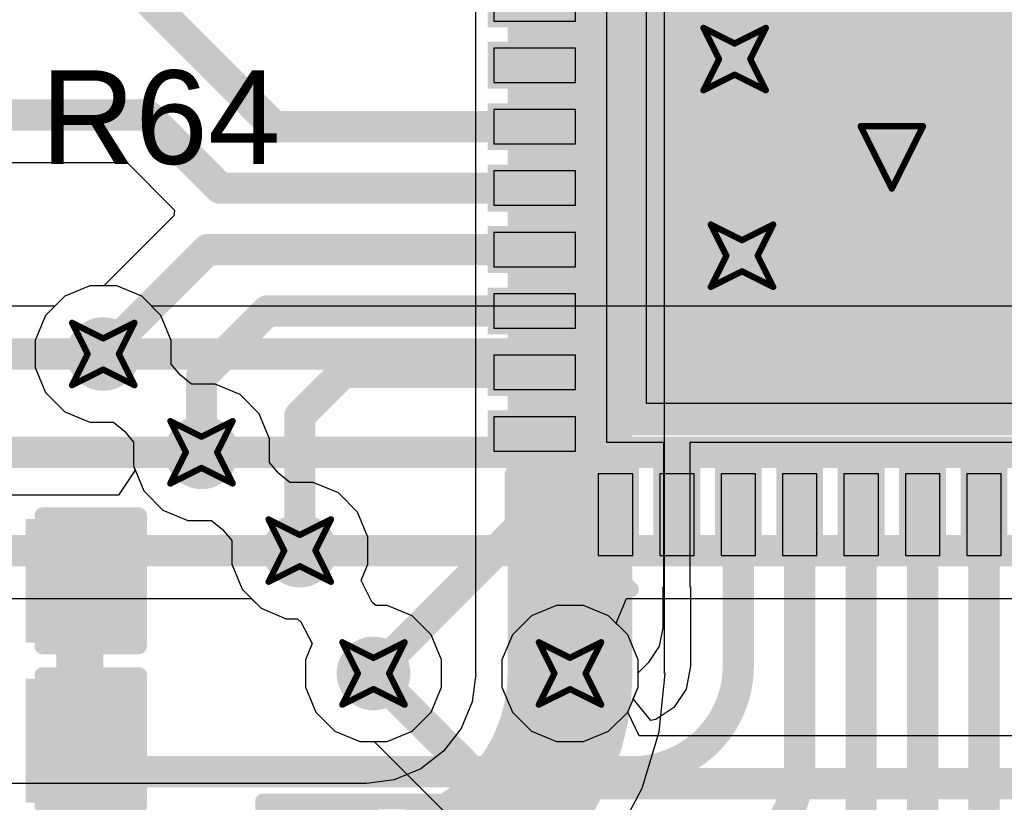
# Model space of a CAD drawing. Header units: inches. Extents: x -0.03 to 9.71, y 0 to 4.44.
# Tile 75 of 118: x 1.89 to 2.2, y 1.66 to 1.91. Entities that reach past the tile are written whole.
import ezdxf

# ---------------------------------------------------------------- set-up
doc = ezdxf.new("R2010")
doc.units = ezdxf.units.IN
doc.header["$MEASUREMENT"] = 0
for name, color, linetype in [('Bottom Layer', 5, 'Continuous'), ('Drill Drawing', 1, 'Continuous'), ('Layer 1', 16, 'Continuous'), ('Layer 2', 76, 'Continuous'), ('Top Layer', 1, 'Continuous'), ('Top Overlay', 2, 'Continuous'), ('Top Paste', 8, 'Continuous'), ('Top Solder', 216, 'Continuous'), ('Via Holes', 16, 'Continuous')]:
    doc.layers.add(name, color=color, linetype=linetype)
doc.styles.add('Arial', font='txt', dxfattribs={"height": 0.2})

# ---------------------------------------------------------------- blocks, each defined once
blk = doc.blocks.new('40_LFCSP_WQ__6_6__5')
at = {"layer": 'Top Layer'}
for points in [[(-0.08307, 0.12756), (-0.08307, 0.10138), (-0.09409, 0.10138), (-0.09409, 0.12756)], [(-0.06339, 0.12756), (-0.06339, 0.10138), (-0.07441, 0.10138), (-0.07441, 0.12756)], [(-0.0437, 0.12756), (-0.0437, 0.10138), (-0.05472, 0.10138), (-0.05472, 0.12756)], [(-0.02402, 0.12756), (-0.02402, 0.10138), (-0.03504, 0.10138), (-0.03504, 0.12756)], [(-0.00433, 0.12756), (-0.00433, 0.10138), (-0.01535, 0.10138), (-0.01535, 0.12756)], [(0.01535, 0.12756), (0.01535, 0.10138), (0.00433, 0.10138), (0.00433, 0.12756)], [(0.03504, 0.12756), (0.03504, 0.10138), (0.02402, 0.10138), (0.02402, 0.12756)], [(0.05472, 0.12756), (0.05472, 0.10138), (0.0437, 0.10138), (0.0437, 0.12756)], [(-0.10138, 0.09409), (-0.10138, 0.08307), (-0.12756, 0.08307), (-0.12756, 0.09409)], [(0.08701, 0.08701), (0.08701, -0.08701), (-0.08701, -0.08701), (-0.08701, 0.08701)], [(-0.10138, 0.07441), (-0.10138, 0.06339), (-0.12756, 0.06339), (-0.12756, 0.07441)], [(-0.10138, 0.05472), (-0.10138, 0.0437), (-0.12756, 0.0437), (-0.12756, 0.05472)], [(-0.10138, 0.03504), (-0.10138, 0.02402), (-0.12756, 0.02402), (-0.12756, 0.03504)], [(-0.10138, 0.01535), (-0.10138, 0.00433), (-0.12756, 0.00433), (-0.12756, 0.01535)], [(-0.10138, -0.00433), (-0.10138, -0.01535), (-0.12756, -0.01535), (-0.12756, -0.00433)], [(-0.10138, -0.02402), (-0.10138, -0.03504), (-0.12756, -0.03504), (-0.12756, -0.02402)]]:
    blk.add_hatch(color=1, dxfattribs=at).paths.add_polyline_path(points)
at = {"layer": 'Top Solder'}
for points in [[(-0.08107, 0.12956), (-0.08107, 0.09938), (-0.09609, 0.09938), (-0.09609, 0.12956)], [(-0.06139, 0.12956), (-0.06139, 0.09938), (-0.07641, 0.09938), (-0.07641, 0.12956)], [(-0.0417, 0.12956), (-0.0417, 0.09938), (-0.05672, 0.09938), (-0.05672, 0.12956)], [(-0.02202, 0.12956), (-0.02202, 0.09938), (-0.03704, 0.09938), (-0.03704, 0.12956)], [(-0.00233, 0.12956), (-0.00233, 0.09938), (-0.01735, 0.09938), (-0.01735, 0.12956)], [(0.01735, 0.12956), (0.01735, 0.09938), (0.00233, 0.09938), (0.00233, 0.12956)], [(0.03704, 0.12956), (0.03704, 0.09938), (0.02202, 0.09938), (0.02202, 0.12956)], [(0.05672, 0.12956), (0.05672, 0.09938), (0.0417, 0.09938), (0.0417, 0.12956)], [(-0.09938, 0.09609), (-0.09938, 0.08107), (-0.12956, 0.08107), (-0.12956, 0.09609)], [(0.08901, 0.08901), (0.08901, -0.08901), (-0.08901, -0.08901), (-0.08901, 0.08901)], [(-0.09938, 0.07641), (-0.09938, 0.06139), (-0.12956, 0.06139), (-0.12956, 0.07641)], [(-0.09938, 0.05672), (-0.09938, 0.0417), (-0.12956, 0.0417), (-0.12956, 0.05672)], [(-0.09938, 0.03704), (-0.09938, 0.02202), (-0.12956, 0.02202), (-0.12956, 0.03704)], [(-0.09938, 0.01735), (-0.09938, 0.00233), (-0.12956, 0.00233), (-0.12956, 0.01735)], [(-0.09938, -0.00233), (-0.09938, -0.01735), (-0.12956, -0.01735), (-0.12956, -0.00233)], [(-0.09938, -0.02202), (-0.09938, -0.03704), (-0.12956, -0.03704), (-0.12956, -0.02202)]]:
    blk.add_hatch(color=216, dxfattribs=at).paths.add_polyline_path(points)
at = {"layer": 'Top Overlay'}
for points, const_width in [([(-0.12111, 0.12111), (-0.10159, 0.12111)], 0.006), ([(-0.12111, 0.12111), (-0.12111, 0.10159)], 0.006), ([(-0.13847, 0.09358), (-0.13847, 0.08358)], 0.005), ([(-0.13847, 0.09358), (-0.13347, 0.08858)], 0.005), ([(-0.13347, 0.08858), (-0.13847, 0.08358)], 0.005)]:
    blk.add_lwpolyline(points, dxfattribs=dict(at, const_width=const_width))
for points, const_width in [([(-0.12261, 0.12111, 1), (-0.11961, 0.12111, 1)], 0.003), ([(-0.12261, 0.12111, 1), (-0.11961, 0.12111, 1)], 0.003), ([(-0.10309, 0.12111, 1), (-0.10009, 0.12111, 1)], 0.003), ([(-0.12261, 0.10159, 1), (-0.11961, 0.10159, 1)], 0.003), ([(-0.13972, 0.09358, 1), (-0.13722, 0.09358, 1)], 0.0025), ([(-0.13972, 0.09358, 1), (-0.13722, 0.09358, 1)], 0.0025), ([(-0.13472, 0.08858, 1), (-0.13222, 0.08858, 1)], 0.0025), ([(-0.13472, 0.08858, 1), (-0.13222, 0.08858, 1)], 0.0025), ([(-0.13972, 0.08358, 1), (-0.13722, 0.08358, 1)], 0.0025), ([(-0.13972, 0.08358, 1), (-0.13722, 0.08358, 1)], 0.0025)]:
    blk.add_lwpolyline(points, format="xyb", close=True, dxfattribs=dict(at, const_width=const_width))
at = {"layer": 'Top Paste'}
for p, q in [((-0.08307, 0.12756), (-0.09409, 0.12756)), ((-0.09409, 0.12756), (-0.09409, 0.10138)), ((-0.08307, 0.10138), (-0.08307, 0.12756)), ((-0.06339, 0.12756), (-0.07441, 0.12756)), ((-0.07441, 0.12756), (-0.07441, 0.10138)), ((-0.06339, 0.10138), (-0.06339, 0.12756)), ((-0.0437, 0.12756), (-0.05472, 0.12756)), ((-0.05472, 0.12756), (-0.05472, 0.10138)), ((-0.0437, 0.10138), (-0.0437, 0.12756)), ((-0.02402, 0.12756), (-0.03504, 0.12756)), ((-0.03504, 0.12756), (-0.03504, 0.10138)), ((-0.02402, 0.10138), (-0.02402, 0.12756)), ((-0.00433, 0.12756), (-0.01535, 0.12756)), ((-0.01535, 0.12756), (-0.01535, 0.10138)), ((-0.00433, 0.10138), (-0.00433, 0.12756)), ((0.01535, 0.12756), (0.00433, 0.12756)), ((0.00433, 0.12756), (0.00433, 0.10138)), ((0.01535, 0.12756), (0.01535, 0.12756)), ((0.01535, 0.10138), (0.01535, 0.12756)), ((0.03504, 0.12756), (0.02402, 0.12756)), ((0.02402, 0.12756), (0.02402, 0.10138)), ((0.03504, 0.12756), (0.03504, 0.12756)), ((0.03504, 0.10138), (0.03504, 0.12756)), ((0.05472, 0.12756), (0.0437, 0.12756)), ((0.0437, 0.12756), (0.0437, 0.10138)), ((-0.09409, 0.10138), (-0.09409, 0.10138)), ((-0.09409, 0.10138), (-0.08307, 0.10138)), ((-0.07441, 0.10138), (-0.07441, 0.10138)), ((-0.07441, 0.10138), (-0.06339, 0.10138)), ((-0.05472, 0.10138), (-0.05472, 0.10138)), ((-0.05472, 0.10138), (-0.0437, 0.10138)), ((-0.03504, 0.10138), (-0.03504, 0.10138)), ((-0.03504, 0.10138), (-0.02402, 0.10138)), ((-0.01535, 0.10138), (-0.01535, 0.10138)), ((-0.01535, 0.10138), (-0.00433, 0.10138)), ((0.00433, 0.10138), (0.01535, 0.10138)), ((0.02402, 0.10138), (0.03504, 0.10138)), ((0.0437, 0.10138), (0.05472, 0.10138)), ((-0.10138, 0.09409), (-0.12756, 0.09409)), ((-0.12756, 0.09409), (-0.12756, 0.08307)), ((-0.10138, 0.08307), (-0.10138, 0.09409)), ((-0.12756, 0.08307), (-0.12756, 0.08307)), ((-0.12756, 0.08307), (-0.10138, 0.08307)), ((0.07874, 0.07874), (-0.07874, 0.07874)), ((-0.07874, 0.07874), (-0.07874, -0.07874)), ((-0.10138, 0.07441), (-0.12756, 0.07441)), ((-0.12756, 0.07441), (-0.12756, 0.06339)), ((-0.10138, 0.06339), (-0.10138, 0.07441)), ((-0.12756, 0.06339), (-0.12756, 0.06339)), ((-0.12756, 0.06339), (-0.10138, 0.06339)), ((-0.10138, 0.05472), (-0.12756, 0.05472)), ((-0.12756, 0.05472), (-0.12756, 0.0437)), ((-0.10138, 0.05472), (-0.10138, 0.05472)), ((-0.10138, 0.0437), (-0.10138, 0.05472)), ((-0.12756, 0.0437), (-0.10138, 0.0437)), ((-0.10138, 0.03504), (-0.12756, 0.03504)), ((-0.12756, 0.03504), (-0.12756, 0.02402)), ((-0.10138, 0.03504), (-0.10138, 0.03504)), ((-0.10138, 0.02402), (-0.10138, 0.03504)), ((-0.12756, 0.02402), (-0.10138, 0.02402)), ((-0.10138, 0.01535), (-0.12756, 0.01535)), ((-0.12756, 0.01535), (-0.12756, 0.00433)), ((-0.10138, 0.01535), (-0.10138, 0.01535)), ((-0.10138, 0.00433), (-0.10138, 0.01535)), ((-0.12756, 0.00433), (-0.10138, 0.00433)), ((-0.10138, -0.00433), (-0.12756, -0.00433)), ((-0.12756, -0.00433), (-0.12756, -0.01535)), ((-0.10138, -0.00433), (-0.10138, -0.00433)), ((-0.10138, -0.01535), (-0.10138, -0.00433)), ((-0.12756, -0.01535), (-0.10138, -0.01535)), ((-0.10138, -0.02402), (-0.12756, -0.02402)), ((-0.12756, -0.02402), (-0.12756, -0.03504)), ((-0.10138, -0.02402), (-0.10138, -0.02402)), ((-0.10138, -0.03504), (-0.10138, -0.02402)), ((-0.12756, -0.03504), (-0.10138, -0.03504))]:
    blk.add_line(p, q, dxfattribs=at)
blk = doc.blocks.new('R___0603_57')
at = {"layer": 'Top Layer'}
for points in [[(-0.015, 0.0175), (-0.015, -0.0175), (-0.045, -0.0175), (-0.045, 0.0175)], [(0.045, 0.0175), (0.045, -0.0175), (0.015, -0.0175), (0.015, 0.0175)]]:
    blk.add_hatch(color=1, dxfattribs=at).paths.add_polyline_path(points)
at = {"layer": 'Top Paste'}
for points in [[(-0.015, 0.0175), (-0.015, -0.0175), (-0.045, -0.0175), (-0.045, 0.0175)], [(0.045, 0.0175), (0.045, -0.0175), (0.015, -0.0175), (0.015, 0.0175)]]:
    blk.add_hatch(color=8, dxfattribs=at).paths.add_polyline_path(points)
at = {"layer": 'Top Solder'}
for points in [[(-0.011, 0.0215), (-0.011, -0.0215), (-0.049, -0.0215), (-0.049, 0.0215)], [(0.049, 0.0215), (0.049, -0.0215), (0.011, -0.0215), (0.011, 0.0215)]]:
    blk.add_hatch(color=216, dxfattribs=at).paths.add_polyline_path(points)
at = {"layer": 'Top Overlay', "const_width": 0.005}
for points in [[(-0.048, 0.021), (0.048, 0.021)], [(-0.048, -0.021), (-0.048, 0.021)], [(0.048, -0.021), (0.048, 0.021)], [(-0.048, -0.021), (0.048, -0.021)]]:
    blk.add_lwpolyline(points, dxfattribs=at)
at = {"layer": 'Top Overlay', "const_width": 0.0025}
for points in [[(-0.04925, 0.021, 1), (-0.04675, 0.021, 1)], [(-0.04925, 0.021, 1), (-0.04675, 0.021, 1)], [(0.04675, 0.021, 1), (0.04925, 0.021, 1)], [(0.04675, 0.021, 1), (0.04925, 0.021, 1)], [(-0.04925, -0.021, 1), (-0.04675, -0.021, 1)], [(-0.04925, -0.021, 1), (-0.04675, -0.021, 1)], [(0.04675, -0.021, 1), (0.04925, -0.021, 1)], [(0.04675, -0.021, 1), (0.04925, -0.021, 1)]]:
    blk.add_lwpolyline(points, format="xyb", close=True, dxfattribs=at)
blk = doc.blocks.new('C___0603_154')
at = {"layer": 'Top Layer'}
for points in [[(-0.015, 0.0175), (-0.015, -0.0175), (-0.045, -0.0175), (-0.045, 0.0175)], [(0.045, 0.0175), (0.045, -0.0175), (0.015, -0.0175), (0.015, 0.0175)]]:
    blk.add_hatch(color=1, dxfattribs=at).paths.add_polyline_path(points)
at = {"layer": 'Top Paste'}
for points in [[(-0.015, 0.0175), (-0.015, -0.0175), (-0.045, -0.0175), (-0.045, 0.0175)], [(0.045, 0.0175), (0.045, -0.0175), (0.015, -0.0175), (0.015, 0.0175)]]:
    blk.add_hatch(color=8, dxfattribs=at).paths.add_polyline_path(points)
at = {"layer": 'Top Solder'}
for points in [[(-0.01264, 0.01986), (-0.01264, -0.01986), (-0.04736, -0.01986), (-0.04736, 0.01986)], [(0.04736, 0.01986), (0.04736, -0.01986), (0.01264, -0.01986), (0.01264, 0.01986)]]:
    blk.add_hatch(color=216, dxfattribs=at).paths.add_polyline_path(points)
at = {"layer": 'Top Overlay', "const_width": 0.005}
for points in [[(-0.049, 0.021), (-0.018, 0.021)], [(-0.049, -0.021), (-0.049, 0.021)], [(0.018, 0.021), (0.049, 0.021)], [(0.049, -0.021), (0.049, 0.021)], [(-0.049, -0.021), (-0.018, -0.021)], [(0.018, -0.021), (0.049, -0.021)]]:
    blk.add_lwpolyline(points, dxfattribs=at)
at = {"layer": 'Top Overlay', "const_width": 0.0025}
for points in [[(-0.05025, 0.021, 1), (-0.04775, 0.021, 1)], [(-0.05025, 0.021, 1), (-0.04775, 0.021, 1)], [(-0.01925, 0.021, 1), (-0.01675, 0.021, 1)], [(0.01675, 0.021, 1), (0.01925, 0.021, 1)], [(0.04775, 0.021, 1), (0.05025, 0.021, 1)], [(0.04775, 0.021, 1), (0.05025, 0.021, 1)], [(-0.05025, -0.021, 1), (-0.04775, -0.021, 1)], [(-0.05025, -0.021, 1), (-0.04775, -0.021, 1)], [(-0.01925, -0.021, 1), (-0.01675, -0.021, 1)], [(0.01675, -0.021, 1), (0.01925, -0.021, 1)], [(0.04775, -0.021, 1), (0.05025, -0.021, 1)], [(0.04775, -0.021, 1), (0.05025, -0.021, 1)]]:
    blk.add_lwpolyline(points, format="xyb", close=True, dxfattribs=at)
blk = doc.blocks.new('C___0603_155')
at = {"layer": 'Top Layer'}
for points in [[(-0.015, 0.0175), (-0.015, -0.0175), (-0.045, -0.0175), (-0.045, 0.0175)], [(0.045, 0.0175), (0.045, -0.0175), (0.015, -0.0175), (0.015, 0.0175)]]:
    blk.add_hatch(color=1, dxfattribs=at).paths.add_polyline_path(points)
at = {"layer": 'Top Paste'}
for points in [[(-0.015, 0.0175), (-0.015, -0.0175), (-0.045, -0.0175), (-0.045, 0.0175)], [(0.045, 0.0175), (0.045, -0.0175), (0.015, -0.0175), (0.015, 0.0175)]]:
    blk.add_hatch(color=8, dxfattribs=at).paths.add_polyline_path(points)
at = {"layer": 'Top Solder'}
for points in [[(-0.01264, 0.01986), (-0.01264, -0.01986), (-0.04736, -0.01986), (-0.04736, 0.01986)], [(0.04736, 0.01986), (0.04736, -0.01986), (0.01264, -0.01986), (0.01264, 0.01986)]]:
    blk.add_hatch(color=216, dxfattribs=at).paths.add_polyline_path(points)
at = {"layer": 'Top Overlay', "const_width": 0.005}
for points in [[(-0.049, 0.021), (-0.018, 0.021)], [(-0.049, -0.021), (-0.049, 0.021)], [(0.018, 0.021), (0.049, 0.021)], [(0.049, -0.021), (0.049, 0.021)], [(-0.049, -0.021), (-0.018, -0.021)], [(0.018, -0.021), (0.049, -0.021)]]:
    blk.add_lwpolyline(points, dxfattribs=at)
at = {"layer": 'Top Overlay', "const_width": 0.0025}
for points in [[(-0.05025, 0.021, 1), (-0.04775, 0.021, 1)], [(-0.05025, 0.021, 1), (-0.04775, 0.021, 1)], [(-0.01925, 0.021, 1), (-0.01675, 0.021, 1)], [(0.01675, 0.021, 1), (0.01925, 0.021, 1)], [(0.04775, 0.021, 1), (0.05025, 0.021, 1)], [(0.04775, 0.021, 1), (0.05025, 0.021, 1)], [(-0.05025, -0.021, 1), (-0.04775, -0.021, 1)], [(-0.05025, -0.021, 1), (-0.04775, -0.021, 1)], [(-0.01925, -0.021, 1), (-0.01675, -0.021, 1)], [(0.01675, -0.021, 1), (0.01925, -0.021, 1)], [(0.04775, -0.021, 1), (0.05025, -0.021, 1)], [(0.04775, -0.021, 1), (0.05025, -0.021, 1)]]:
    blk.add_lwpolyline(points, format="xyb", close=True, dxfattribs=at)

msp = doc.modelspace()

# ---------------------------------------------------------------- hatches: boundary and pattern name
at = {"layer": 'Bottom Layer'}
h = msp.add_hatch(color=5, dxfattribs=at)
edge = h.paths.add_edge_path()
edge.add_arc((2.11496, 1.90158), 0.01181, 0, 360)
h = msp.add_hatch(color=5, dxfattribs=at)
edge = h.paths.add_edge_path()
edge.add_arc((2.16535, 1.87008), 0.02362, 0, 360)
h = msp.add_hatch(color=5, dxfattribs=at)
edge = h.paths.add_edge_path()
edge.add_arc((2.11732, 1.83858), 0.01181, 0, 360)
h = msp.add_hatch(color=5, dxfattribs=at)
edge = h.paths.add_edge_path()
edge.add_arc((1.9126, 1.80709), 0.01181, 0, 360)
h = msp.add_hatch(color=5, dxfattribs=at)
edge = h.paths.add_edge_path()
edge.add_arc((1.94409, 1.77559), 0.01181, 0, 360)
h = msp.add_hatch(color=5, dxfattribs=at)
edge = h.paths.add_edge_path()
edge.add_arc((1.97559, 1.7441), 0.01181, 0, 360)
h = msp.add_hatch(color=5, dxfattribs=at)
edge = h.paths.add_edge_path()
edge.add_arc((1.99921, 1.70473), 0.01181, 0, 360)
h = msp.add_hatch(color=5, dxfattribs=at)
edge = h.paths.add_edge_path()
edge.add_arc((2.0622, 1.70473), 0.01181, 0, 360)
at = {"layer": 'Layer 1'}
h = msp.add_hatch(color=16, dxfattribs=at)
edge = h.paths.add_edge_path()
edge.add_arc((2.11496, 1.90158), 0.01181, 0, 360)
h = msp.add_hatch(color=16, dxfattribs=at)
edge = h.paths.add_edge_path()
edge.add_arc((2.16535, 1.87008), 0.02362, 0, 360)
h = msp.add_hatch(color=16, dxfattribs=at)
edge = h.paths.add_edge_path()
edge.add_arc((2.11732, 1.83858), 0.01181, 0, 360)
h = msp.add_hatch(color=16, dxfattribs=at)
edge = h.paths.add_edge_path()
edge.add_arc((1.9126, 1.80709), 0.01181, 0, 360)
h = msp.add_hatch(color=16, dxfattribs=at)
edge = h.paths.add_edge_path()
edge.add_arc((1.94409, 1.77559), 0.01181, 0, 360)
h = msp.add_hatch(color=16, dxfattribs=at)
edge = h.paths.add_edge_path()
edge.add_arc((1.97559, 1.7441), 0.01181, 0, 360)
h = msp.add_hatch(color=16, dxfattribs=at)
edge = h.paths.add_edge_path()
edge.add_arc((1.99921, 1.70473), 0.01181, 0, 360)
h = msp.add_hatch(color=16, dxfattribs=at)
edge = h.paths.add_edge_path()
edge.add_arc((2.0622, 1.70473), 0.01181, 0, 360)
at = {"layer": 'Layer 2'}
h = msp.add_hatch(color=76, dxfattribs=at)
edge = h.paths.add_edge_path()
edge.add_arc((2.11496, 1.90158), 0.01181, 0, 360)
h = msp.add_hatch(color=76, dxfattribs=at)
edge = h.paths.add_edge_path()
edge.add_arc((2.16535, 1.87008), 0.02362, 0, 360)
h = msp.add_hatch(color=76, dxfattribs=at)
edge = h.paths.add_edge_path()
edge.add_arc((2.11732, 1.83858), 0.01181, 0, 360)
h = msp.add_hatch(color=76, dxfattribs=at)
edge = h.paths.add_edge_path()
edge.add_arc((1.9126, 1.80709), 0.01181, 0, 360)
h = msp.add_hatch(color=76, dxfattribs=at)
edge = h.paths.add_edge_path()
edge.add_arc((1.94409, 1.77559), 0.01181, 0, 360)
h = msp.add_hatch(color=76, dxfattribs=at)
edge = h.paths.add_edge_path()
edge.add_arc((1.97559, 1.7441), 0.01181, 0, 360)
h = msp.add_hatch(color=76, dxfattribs=at)
edge = h.paths.add_edge_path()
edge.add_arc((1.99921, 1.70473), 0.01181, 0, 360)
h = msp.add_hatch(color=76, dxfattribs=at)
edge = h.paths.add_edge_path()
edge.add_arc((2.0622, 1.70473), 0.01181, 0, 360)
at = {"layer": 'Top Layer'}
h = msp.add_hatch(color=1, dxfattribs=at)
edge = h.paths.add_edge_path()
edge.add_arc((2.11496, 1.90158), 0.01181, 0, 360)
h = msp.add_hatch(color=1, dxfattribs=at)
edge = h.paths.add_edge_path()
edge.add_arc((2.16535, 1.87008), 0.02362, 0, 360)
h = msp.add_hatch(color=1, dxfattribs=at)
edge = h.paths.add_edge_path()
edge.add_arc((2.11732, 1.83858), 0.01181, 0, 360)
h = msp.add_hatch(color=1, dxfattribs=at)
edge = h.paths.add_edge_path()
edge.add_arc((1.9126, 1.80709), 0.01181, 0, 360)
h = msp.add_hatch(color=1, dxfattribs=at)
edge = h.paths.add_edge_path()
edge.add_arc((1.94409, 1.77559), 0.01181, 0, 360)
h = msp.add_hatch(color=1, dxfattribs=at)
edge = h.paths.add_edge_path()
edge.add_arc((1.97559, 1.7441), 0.01181, 0, 360)
h = msp.add_hatch(color=1, dxfattribs=at)
edge = h.paths.add_edge_path()
edge.add_arc((1.99921, 1.70473), 0.01181, 0, 360)
h = msp.add_hatch(color=1, dxfattribs=at)
edge = h.paths.add_edge_path()
edge.add_arc((2.0622, 1.70473), 0.01181, 0, 360)
at = {"layer": 'Via Holes'}
h = msp.add_hatch(color=7, dxfattribs=at)
edge = h.paths.add_edge_path()
edge.add_arc((2.11496, 1.90158), 0.00591, 0, 360)
h = msp.add_hatch(color=7, dxfattribs=at)
edge = h.paths.add_edge_path()
edge.add_arc((2.16535, 1.87008), 0.01378, 0, 360)
h = msp.add_hatch(color=7, dxfattribs=at)
edge = h.paths.add_edge_path()
edge.add_arc((2.11732, 1.83858), 0.00591, 0, 360)
h = msp.add_hatch(color=7, dxfattribs=at)
edge = h.paths.add_edge_path()
edge.add_arc((1.9126, 1.80709), 0.00591, 0, 360)
h = msp.add_hatch(color=7, dxfattribs=at)
edge = h.paths.add_edge_path()
edge.add_arc((1.94409, 1.77559), 0.00591, 0, 360)
h = msp.add_hatch(color=7, dxfattribs=at)
edge = h.paths.add_edge_path()
edge.add_arc((1.97559, 1.7441), 0.00591, 0, 360)
h = msp.add_hatch(color=7, dxfattribs=at)
edge = h.paths.add_edge_path()
edge.add_arc((1.99921, 1.70473), 0.00591, 0, 360)
h = msp.add_hatch(color=7, dxfattribs=at)
edge = h.paths.add_edge_path()
edge.add_arc((2.0622, 1.70473), 0.00591, 0, 360)

# ---------------------------------------------------------------- linework, layer by layer
at = {"layer": 'Bottom Layer'}
for p, q in [((1.90826, 1.8289), (1.90024, 1.82558)), ((1.91694, 1.8289), (1.90826, 1.8289)), ((1.92495, 1.82558), (1.91694, 1.8289)), ((1.90024, 1.82558), (1.89705, 1.82238)), ((1.92815, 1.82238), (1.92495, 1.82558)), ((1.89705, 1.82238), (0.72815, 1.82238)), ((2.7498, 1.82238), (1.92815, 1.82238)), ((0.88029, 1.7288), (1.96004, 1.7288)), ((1.96004, 1.7288), (1.96324, 1.7256)), ((2.07697, 1.7208), (2.08029, 1.7288)), ((2.08029, 1.7288), (2.59727, 1.7288)), ((1.96324, 1.7256), (1.97125, 1.72228)), ((1.97125, 1.72228), (1.97488, 1.72228)), ((1.97488, 1.72228), (1.97597, 1.72131)), ((1.97597, 1.72131), (1.97956, 1.71428)), ((2.0807, 1.71708), (2.07697, 1.7208)), ((2.08402, 1.70906), (2.0807, 1.71708)), ((1.97956, 1.71428), (1.9774, 1.70906)), ((1.9774, 1.70906), (1.9774, 1.70039)), ((2.08402, 1.70039), (2.08402, 1.70906)), ((1.9774, 1.70039), (1.98072, 1.69237)), ((2.0807, 1.69237), (2.08402, 1.70039)), ((1.98072, 1.69237), (1.98686, 1.68623)), ((2.08438, 1.68474), (2.0807, 1.69237)), ((1.98686, 1.68623), (1.99487, 1.68291)), ((1.99487, 1.68291), (1.99939, 1.68291)), ((1.99939, 1.68291), (2.02367, 1.65864)), ((2.55957, 1.68474), (2.08438, 1.68474))]:
    msp.add_line(p, q, dxfattribs=at)
at = {"layer": 'Bottom Layer', "const_width": 0.01}
for points in [[(0.7126, 1.80709), (1.9126, 1.80709)], [(1.9126, 1.80709), (2.80315, 1.80709)], [(0.74409, 1.77559), (1.94409, 1.77559)], [(1.94409, 1.77559), (2.71535, 1.77559)], [(0.77559, 1.7441), (1.97559, 1.7441)], [(1.97559, 1.7441), (3.17559, 1.7441)], [(1.99921, 1.70473), (2.03449, 1.66945)], [(2.03449, 1.66945), (2.57512, 1.66945)]]:
    msp.add_lwpolyline(points, dxfattribs=at)
at = {"layer": 'Bottom Layer', "const_width": 0.005}
for points in [[(1.9101, 1.80709, 1), (1.9151, 1.80709, 1)], [(1.9101, 1.80709, 1), (1.9151, 1.80709, 1)], [(1.94159, 1.77559, 1), (1.94659, 1.77559, 1)], [(1.94159, 1.77559, 1), (1.94659, 1.77559, 1)], [(1.97309, 1.7441, 1), (1.97809, 1.7441, 1)], [(1.97309, 1.7441, 1), (1.97809, 1.7441, 1)], [(1.99671, 1.70473, 1), (2.00171, 1.70473, 1)], [(2.03199, 1.66945, 1), (2.03699, 1.66945, 1)], [(2.03199, 1.66945, 1), (2.03699, 1.66945, 1)]]:
    msp.add_lwpolyline(points, format="xyb", close=True, dxfattribs=at)
at = {"layer": 'Drill Drawing', "const_width": 0.002}
for points in [[(2.10496, 1.91158), (2.11496, 1.90658)], [(2.10496, 1.91158), (2.10996, 1.90158)], [(2.11496, 1.90658), (2.12496, 1.91158)], [(2.11996, 1.90158), (2.12496, 1.91158)], [(2.10496, 1.89158), (2.10996, 1.90158)], [(2.11996, 1.90158), (2.12496, 1.89158)], [(2.10496, 1.89158), (2.11496, 1.89658)], [(2.11496, 1.89658), (2.12496, 1.89158)], [(2.15535, 1.88008), (2.17535, 1.88008)], [(2.15535, 1.88008), (2.16535, 1.86008)], [(2.16535, 1.86008), (2.17535, 1.88008)], [(2.10732, 1.84858), (2.11732, 1.84358)], [(2.10732, 1.84858), (2.11232, 1.83858)], [(2.11732, 1.84358), (2.12732, 1.84858)], [(2.12232, 1.83858), (2.12732, 1.84858)], [(2.10732, 1.82858), (2.11232, 1.83858)], [(2.12232, 1.83858), (2.12732, 1.82858)], [(2.10732, 1.82858), (2.11732, 1.83358)], [(2.11732, 1.83358), (2.12732, 1.82858)], [(1.9026, 1.81709), (1.9126, 1.81209)], [(1.9026, 1.81709), (1.9076, 1.80709)], [(1.9126, 1.81209), (1.9226, 1.81709)], [(1.9176, 1.80709), (1.9226, 1.81709)], [(1.9026, 1.79709), (1.9076, 1.80709)], [(1.9176, 1.80709), (1.9226, 1.79709)], [(1.9026, 1.79709), (1.9126, 1.80209)], [(1.9126, 1.80209), (1.9226, 1.79709)], [(1.93409, 1.78559), (1.94409, 1.78059)], [(1.93409, 1.78559), (1.93909, 1.77559)], [(1.94409, 1.78059), (1.95409, 1.78559)], [(1.94909, 1.77559), (1.95409, 1.78559)], [(1.93409, 1.76559), (1.93909, 1.77559)], [(1.94909, 1.77559), (1.95409, 1.76559)], [(1.93409, 1.76559), (1.94409, 1.77059)], [(1.94409, 1.77059), (1.95409, 1.76559)], [(1.96559, 1.7541), (1.97559, 1.7491)], [(1.96559, 1.7541), (1.97059, 1.7441)], [(1.97559, 1.7491), (1.98559, 1.7541)], [(1.98059, 1.7441), (1.98559, 1.7541)], [(1.96559, 1.7341), (1.97059, 1.7441)], [(1.98059, 1.7441), (1.98559, 1.7341)], [(1.96559, 1.7341), (1.97559, 1.7391)], [(1.97559, 1.7391), (1.98559, 1.7341)], [(1.98921, 1.71473), (1.99921, 1.70972)], [(1.98921, 1.71473), (1.99421, 1.70473)], [(1.99921, 1.70972), (2.00921, 1.71473)], [(2.00421, 1.70473), (2.00921, 1.71473)], [(2.0522, 1.71473), (2.0622, 1.70972)], [(2.0522, 1.71473), (2.0572, 1.70473)], [(2.0622, 1.70972), (2.0722, 1.71473)], [(2.0672, 1.70473), (2.0722, 1.71473)], [(1.98921, 1.69473), (1.99421, 1.70473)], [(2.00421, 1.70473), (2.00921, 1.69473)], [(2.0522, 1.69473), (2.0572, 1.70473)], [(2.0672, 1.70473), (2.0722, 1.69473)], [(1.98921, 1.69473), (1.99921, 1.69972)], [(1.99921, 1.69972), (2.00921, 1.69473)], [(2.0522, 1.69473), (2.0622, 1.69972)], [(2.0622, 1.69972), (2.0722, 1.69473)]]:
    msp.add_lwpolyline(points, dxfattribs=at)
at = {"layer": 'Drill Drawing', "const_width": 0.001}
for points in [[(2.10446, 1.91158, 1), (2.10546, 1.91158, 1)], [(2.10446, 1.91158, 1), (2.10546, 1.91158, 1)], [(2.12446, 1.91158, 1), (2.12546, 1.91158, 1)], [(2.12446, 1.91158, 1), (2.12546, 1.91158, 1)], [(2.11446, 1.90658, 1), (2.11546, 1.90658, 1)], [(2.11446, 1.90658, 1), (2.11546, 1.90658, 1)], [(2.10946, 1.90158, 1), (2.11046, 1.90158, 1)], [(2.10946, 1.90158, 1), (2.11046, 1.90158, 1)], [(2.11946, 1.90158, 1), (2.12046, 1.90158, 1)], [(2.11946, 1.90158, 1), (2.12046, 1.90158, 1)], [(2.11446, 1.89658, 1), (2.11546, 1.89658, 1)], [(2.11446, 1.89658, 1), (2.11546, 1.89658, 1)], [(2.10446, 1.89158, 1), (2.10546, 1.89158, 1)], [(2.10446, 1.89158, 1), (2.10546, 1.89158, 1)], [(2.12446, 1.89158, 1), (2.12546, 1.89158, 1)], [(2.12446, 1.89158, 1), (2.12546, 1.89158, 1)], [(2.15485, 1.88008, 1), (2.15585, 1.88008, 1)], [(2.15485, 1.88008, 1), (2.15585, 1.88008, 1)], [(2.17485, 1.88008, 1), (2.17585, 1.88008, 1)], [(2.17485, 1.88008, 1), (2.17585, 1.88008, 1)], [(2.16485, 1.86008, 1), (2.16585, 1.86008, 1)], [(2.16485, 1.86008, 1), (2.16585, 1.86008, 1)], [(2.10682, 1.84858, 1), (2.10782, 1.84858, 1)], [(2.10682, 1.84858, 1), (2.10782, 1.84858, 1)], [(2.12682, 1.84858, 1), (2.12782, 1.84858, 1)], [(2.12682, 1.84858, 1), (2.12782, 1.84858, 1)], [(2.11682, 1.84358, 1), (2.11782, 1.84358, 1)], [(2.11682, 1.84358, 1), (2.11782, 1.84358, 1)], [(2.11182, 1.83858, 1), (2.11282, 1.83858, 1)], [(2.11182, 1.83858, 1), (2.11282, 1.83858, 1)], [(2.12182, 1.83858, 1), (2.12282, 1.83858, 1)], [(2.12182, 1.83858, 1), (2.12282, 1.83858, 1)], [(2.11682, 1.83358, 1), (2.11782, 1.83358, 1)], [(2.11682, 1.83358, 1), (2.11782, 1.83358, 1)], [(2.10682, 1.82858, 1), (2.10782, 1.82858, 1)], [(2.10682, 1.82858, 1), (2.10782, 1.82858, 1)], [(2.12682, 1.82858, 1), (2.12782, 1.82858, 1)], [(2.12682, 1.82858, 1), (2.12782, 1.82858, 1)], [(1.9021, 1.81709, 1), (1.9031, 1.81709, 1)], [(1.9021, 1.81709, 1), (1.9031, 1.81709, 1)], [(1.9221, 1.81709, 1), (1.9231, 1.81709, 1)], [(1.9221, 1.81709, 1), (1.9231, 1.81709, 1)], [(1.9121, 1.81209, 1), (1.9131, 1.81209, 1)], [(1.9121, 1.81209, 1), (1.9131, 1.81209, 1)], [(1.9071, 1.80709, 1), (1.9081, 1.80709, 1)], [(1.9071, 1.80709, 1), (1.9081, 1.80709, 1)], [(1.9171, 1.80709, 1), (1.9181, 1.80709, 1)], [(1.9171, 1.80709, 1), (1.9181, 1.80709, 1)], [(1.9121, 1.80209, 1), (1.9131, 1.80209, 1)], [(1.9121, 1.80209, 1), (1.9131, 1.80209, 1)], [(1.9021, 1.79709, 1), (1.9031, 1.79709, 1)], [(1.9021, 1.79709, 1), (1.9031, 1.79709, 1)], [(1.9221, 1.79709, 1), (1.9231, 1.79709, 1)], [(1.9221, 1.79709, 1), (1.9231, 1.79709, 1)], [(1.93359, 1.78559, 1), (1.93459, 1.78559, 1)], [(1.93359, 1.78559, 1), (1.93459, 1.78559, 1)], [(1.95359, 1.78559, 1), (1.95459, 1.78559, 1)], [(1.95359, 1.78559, 1), (1.95459, 1.78559, 1)], [(1.94359, 1.78059, 1), (1.94459, 1.78059, 1)], [(1.94359, 1.78059, 1), (1.94459, 1.78059, 1)], [(1.93859, 1.77559, 1), (1.93959, 1.77559, 1)], [(1.93859, 1.77559, 1), (1.93959, 1.77559, 1)], [(1.94859, 1.77559, 1), (1.94959, 1.77559, 1)], [(1.94859, 1.77559, 1), (1.94959, 1.77559, 1)], [(1.94359, 1.77059, 1), (1.94459, 1.77059, 1)], [(1.94359, 1.77059, 1), (1.94459, 1.77059, 1)], [(1.93359, 1.76559, 1), (1.93459, 1.76559, 1)], [(1.93359, 1.76559, 1), (1.93459, 1.76559, 1)], [(1.95359, 1.76559, 1), (1.95459, 1.76559, 1)], [(1.95359, 1.76559, 1), (1.95459, 1.76559, 1)], [(1.96509, 1.7541, 1), (1.96609, 1.7541, 1)], [(1.96509, 1.7541, 1), (1.96609, 1.7541, 1)], [(1.98509, 1.7541, 1), (1.98609, 1.7541, 1)], [(1.98509, 1.7541, 1), (1.98609, 1.7541, 1)], [(1.97509, 1.7491, 1), (1.97609, 1.7491, 1)], [(1.97509, 1.7491, 1), (1.97609, 1.7491, 1)], [(1.97009, 1.7441, 1), (1.97109, 1.7441, 1)], [(1.97009, 1.7441, 1), (1.97109, 1.7441, 1)], [(1.98009, 1.7441, 1), (1.98109, 1.7441, 1)], [(1.98009, 1.7441, 1), (1.98109, 1.7441, 1)], [(1.97509, 1.7391, 1), (1.97609, 1.7391, 1)], [(1.97509, 1.7391, 1), (1.97609, 1.7391, 1)], [(1.96509, 1.7341, 1), (1.96609, 1.7341, 1)], [(1.96509, 1.7341, 1), (1.96609, 1.7341, 1)], [(1.98509, 1.7341, 1), (1.98609, 1.7341, 1)], [(1.98509, 1.7341, 1), (1.98609, 1.7341, 1)], [(1.98871, 1.71473, 1), (1.98971, 1.71473, 1)], [(1.98871, 1.71473, 1), (1.98971, 1.71473, 1)], [(2.00871, 1.71473, 1), (2.00971, 1.71473, 1)], [(2.00871, 1.71473, 1), (2.00971, 1.71473, 1)], [(2.0517, 1.71473, 1), (2.0527, 1.71473, 1)], [(2.0517, 1.71473, 1), (2.0527, 1.71473, 1)], [(2.0717, 1.71473, 1), (2.0727, 1.71473, 1)], [(2.0717, 1.71473, 1), (2.0727, 1.71473, 1)], [(1.99871, 1.70972, 1), (1.99971, 1.70972, 1)], [(1.99871, 1.70972, 1), (1.99971, 1.70972, 1)], [(2.0617, 1.70972, 1), (2.0627, 1.70972, 1)], [(2.0617, 1.70972, 1), (2.0627, 1.70972, 1)], [(1.99371, 1.70473, 1), (1.99471, 1.70473, 1)], [(1.99371, 1.70473, 1), (1.99471, 1.70473, 1)], [(2.00371, 1.70473, 1), (2.00471, 1.70473, 1)], [(2.00371, 1.70473, 1), (2.00471, 1.70473, 1)], [(2.0567, 1.70473, 1), (2.0577, 1.70473, 1)], [(2.0567, 1.70473, 1), (2.0577, 1.70473, 1)], [(2.0667, 1.70473, 1), (2.0677, 1.70473, 1)], [(2.0667, 1.70473, 1), (2.0677, 1.70473, 1)], [(1.99871, 1.69972, 1), (1.99971, 1.69972, 1)], [(1.99871, 1.69972, 1), (1.99971, 1.69972, 1)], [(2.0617, 1.69972, 1), (2.0627, 1.69972, 1)], [(2.0617, 1.69972, 1), (2.0627, 1.69972, 1)], [(1.98871, 1.69473, 1), (1.98971, 1.69473, 1)], [(1.98871, 1.69473, 1), (1.98971, 1.69473, 1)], [(2.00871, 1.69473, 1), (2.00971, 1.69473, 1)], [(2.00871, 1.69473, 1), (2.00971, 1.69473, 1)], [(2.0517, 1.69473, 1), (2.0527, 1.69473, 1)], [(2.0517, 1.69473, 1), (2.0527, 1.69473, 1)], [(2.0717, 1.69473, 1), (2.0727, 1.69473, 1)], [(2.0717, 1.69473, 1), (2.0727, 1.69473, 1)]]:
    msp.add_lwpolyline(points, format="xyb", close=True, dxfattribs=at)
at = {"layer": 'Layer 1'}
for p, q in [((1.90826, 1.8289), (1.90024, 1.82558)), ((1.91694, 1.8289), (1.90826, 1.8289)), ((1.92495, 1.82558), (1.91694, 1.8289)), ((1.90024, 1.82558), (1.89411, 1.81944)), ((1.93109, 1.81944), (1.92495, 1.82558)), ((1.89411, 1.81944), (1.89079, 1.81143)), ((1.93441, 1.81143), (1.93109, 1.81944)), ((1.89079, 1.81143), (1.89079, 1.80275)), ((1.93441, 1.80385), (1.93441, 1.81143)), ((1.89079, 1.80275), (1.89411, 1.79473)), ((1.93733, 1.80032), (1.93441, 1.80385)), ((1.94085, 1.7974), (1.93733, 1.80032)), ((1.94843, 1.7974), (1.94085, 1.7974)), ((1.95645, 1.79408), (1.94843, 1.7974)), ((1.89411, 1.79473), (1.90024, 1.7886)), ((1.96259, 1.78795), (1.95645, 1.79408)), ((1.90024, 1.7886), (1.90826, 1.78528)), ((1.96591, 1.77993), (1.96259, 1.78795)), ((1.90826, 1.78528), (1.91584, 1.78528)), ((1.91584, 1.78528), (1.91936, 1.78235)), ((1.91936, 1.78235), (1.92228, 1.77883)), ((1.96591, 1.77235), (1.96591, 1.77993)), ((1.92228, 1.77883), (1.92228, 1.77125)), ((1.92228, 1.77125), (1.9256, 1.76324)), ((1.96883, 1.76883), (1.96591, 1.77235)), ((1.97235, 1.76591), (1.96883, 1.76883)), ((1.97993, 1.76591), (1.97235, 1.76591)), ((1.98795, 1.76259), (1.97993, 1.76591)), ((1.9256, 1.76324), (1.93174, 1.7571)), ((1.99408, 1.75645), (1.98795, 1.76259)), ((1.93174, 1.7571), (1.93976, 1.75378)), ((1.9974, 1.74843), (1.99408, 1.75645)), ((1.93976, 1.75378), (1.94734, 1.75378)), ((1.94734, 1.75378), (1.95086, 1.75086)), ((1.95086, 1.75086), (1.95378, 1.74734)), ((1.9974, 1.73976), (1.9974, 1.74843)), ((1.95378, 1.74734), (1.95378, 1.73976)), ((1.95378, 1.73976), (1.9571, 1.73174)), ((1.99524, 1.73454), (1.9974, 1.73976)), ((1.99883, 1.72751), (1.99524, 1.73454)), ((1.9571, 1.73174), (1.96324, 1.7256)), ((1.99993, 1.72654), (1.99883, 1.72751)), ((2.00355, 1.72654), (1.99993, 1.72654)), ((2.01157, 1.72322), (2.00355, 1.72654)), ((2.05787, 1.72654), (2.04985, 1.72322)), ((2.06654, 1.72654), (2.05787, 1.72654)), ((2.07456, 1.72322), (2.06654, 1.72654)), ((1.96324, 1.7256), (1.97125, 1.72228)), ((2.0177, 1.71708), (2.01157, 1.72322)), ((2.04985, 1.72322), (2.04371, 1.71708)), ((2.0807, 1.71708), (2.07456, 1.72322)), ((1.97125, 1.72228), (1.97488, 1.72228)), ((1.97488, 1.72228), (1.97597, 1.72131)), ((1.97597, 1.72131), (1.97956, 1.71428)), ((2.02102, 1.70906), (2.0177, 1.71708)), ((2.04371, 1.71708), (2.04039, 1.70906)), ((2.08402, 1.70906), (2.0807, 1.71708)), ((1.97956, 1.71428), (1.9774, 1.70906)), ((1.9774, 1.70906), (1.9774, 1.70039)), ((2.02102, 1.70039), (2.02102, 1.70906)), ((2.04039, 1.70906), (2.04039, 1.70039)), ((2.08402, 1.70039), (2.08402, 1.70906)), ((1.9774, 1.70039), (1.98072, 1.69237)), ((2.0177, 1.69237), (2.02102, 1.70039)), ((2.04039, 1.70039), (2.04371, 1.69237)), ((2.0807, 1.69237), (2.08402, 1.70039)), ((1.98072, 1.69237), (1.98686, 1.68623)), ((2.01157, 1.68623), (2.0177, 1.69237)), ((2.04371, 1.69237), (2.04985, 1.68623)), ((2.07456, 1.68623), (2.0807, 1.69237)), ((1.98686, 1.68623), (1.99487, 1.68291)), ((2.00355, 1.68291), (2.01157, 1.68623)), ((2.04985, 1.68623), (2.05787, 1.68291)), ((2.06654, 1.68291), (2.07456, 1.68623)), ((1.99487, 1.68291), (2.00355, 1.68291)), ((2.05787, 1.68291), (2.06654, 1.68291))]:
    msp.add_line(p, q, dxfattribs=at)
at = {"layer": 'Layer 2'}
for p, q in [((2.03195, 2.21362), (2.03195, 1.70473)), ((2.09246, 1.70473), (2.09246, 2.21362)), ((1.90826, 1.8289), (1.90024, 1.82558)), ((1.91694, 1.8289), (1.90826, 1.8289)), ((1.92495, 1.82558), (1.91694, 1.8289)), ((1.90024, 1.82558), (1.89411, 1.81944)), ((1.93109, 1.81944), (1.92495, 1.82558)), ((1.89411, 1.81944), (1.89079, 1.81143)), ((1.93441, 1.81143), (1.93109, 1.81944)), ((1.89079, 1.81143), (1.89079, 1.80275)), ((1.93441, 1.80385), (1.93441, 1.81143)), ((1.89079, 1.80275), (1.89411, 1.79473)), ((1.93733, 1.80032), (1.93441, 1.80385)), ((1.94085, 1.7974), (1.93733, 1.80032)), ((1.94843, 1.7974), (1.94085, 1.7974)), ((1.95645, 1.79408), (1.94843, 1.7974)), ((1.89411, 1.79473), (1.90024, 1.7886)), ((1.96259, 1.78795), (1.95645, 1.79408)), ((1.90024, 1.7886), (1.90826, 1.78528)), ((1.96591, 1.77993), (1.96259, 1.78795)), ((1.90826, 1.78528), (1.91584, 1.78528)), ((1.91584, 1.78528), (1.91936, 1.78235)), ((1.91936, 1.78235), (1.92228, 1.77883)), ((1.96591, 1.77235), (1.96591, 1.77993)), ((1.92228, 1.77883), (1.92228, 1.77125)), ((1.92228, 1.77125), (1.9256, 1.76324)), ((1.96883, 1.76883), (1.96591, 1.77235)), ((1.97235, 1.76591), (1.96883, 1.76883)), ((1.97993, 1.76591), (1.97235, 1.76591)), ((1.98795, 1.76259), (1.97993, 1.76591)), ((1.9256, 1.76324), (1.93174, 1.7571)), ((1.99408, 1.75645), (1.98795, 1.76259)), ((1.93174, 1.7571), (1.93976, 1.75378)), ((1.9974, 1.74843), (1.99408, 1.75645)), ((1.93976, 1.75378), (1.94734, 1.75378)), ((1.94734, 1.75378), (1.95086, 1.75086)), ((1.95086, 1.75086), (1.95378, 1.74734)), ((1.9974, 1.73976), (1.9974, 1.74843)), ((1.95378, 1.74734), (1.95378, 1.73976)), ((1.95378, 1.73976), (1.9571, 1.73174)), ((1.99524, 1.73454), (1.9974, 1.73976)), ((1.99883, 1.72751), (1.99524, 1.73454)), ((1.9571, 1.73174), (1.96324, 1.7256)), ((1.99993, 1.72654), (1.99883, 1.72751)), ((2.00355, 1.72654), (1.99993, 1.72654)), ((2.01157, 1.72322), (2.00355, 1.72654)), ((1.96324, 1.7256), (1.97125, 1.72228)), ((2.0177, 1.71708), (2.01157, 1.72322)), ((1.97125, 1.72228), (1.97488, 1.72228)), ((1.97488, 1.72228), (1.97597, 1.72131)), ((1.97597, 1.72131), (1.97956, 1.71428)), ((2.02102, 1.70906), (2.0177, 1.71708)), ((1.97956, 1.71428), (1.9774, 1.70906)), ((1.9774, 1.70906), (1.9774, 1.70039)), ((2.02102, 1.70039), (2.02102, 1.70906)), ((2.03198, 1.70449), (2.0308, 1.6956)), ((2.03195, 1.70473), (2.03198, 1.70449)), ((2.09082, 1.68601), (2.09267, 1.70473)), ((2.09267, 1.70473), (2.09246, 1.70473)), ((1.9774, 1.70039), (1.98072, 1.69237)), ((2.0177, 1.69237), (2.02102, 1.70039)), ((2.0308, 1.6956), (2.02728, 1.68709)), ((1.98072, 1.69237), (1.98686, 1.68623)), ((2.01157, 1.68623), (2.0177, 1.69237)), ((1.98686, 1.68623), (1.99487, 1.68291)), ((2.00355, 1.68291), (2.01157, 1.68623)), ((2.02728, 1.68709), (2.02168, 1.67978)), ((2.08536, 1.66801), (2.09082, 1.68601)), ((1.99487, 1.68291), (2.00355, 1.68291)), ((2.02168, 1.67978), (2.01437, 1.67418)), ((2.01437, 1.67418), (2.00586, 1.67065)), ((1.99673, 1.66951), (1.85219, 1.66951)), ((1.99696, 1.66948), (1.99673, 1.66951)), ((2.00586, 1.67065), (1.99696, 1.66948)), ((2.0765, 1.65143), (2.08536, 1.66801))]:
    msp.add_line(p, q, dxfattribs=at)
at = {"layer": 'Layer 2', "const_width": 0.04}
msp.add_lwpolyline([(2.0622, 1.70473), (2.0622, 2.21362)], dxfattribs=at)
msp.add_lwpolyline([(2.0622, 1.70473, -0.414214), (1.99673, 1.63925)], format="xyb", dxfattribs=at)
at = {"layer": 'Layer 2', "const_width": 0.02}
msp.add_lwpolyline([(2.0522, 1.70473, 1), (2.0722, 1.70473, 1)], format="xyb", close=True, dxfattribs=at)
msp.add_lwpolyline([(2.0522, 1.70473, 1), (2.0722, 1.70473, 1)], format="xyb", close=True, dxfattribs=at)
at = {"layer": 'Top Layer'}
for p, q in [((2.07397, 1.8841), (2.07397, 1.9348)), ((2.07397, 1.84473), (2.07397, 1.8841)), ((1.87071, 1.86841), (1.92026, 1.86841)), ((1.92026, 1.86841), (1.93543, 1.85323)), ((1.93543, 1.85323), (1.93525, 1.85137)), ((1.93525, 1.85137), (1.91278, 1.8289)), ((2.07397, 1.80536), (2.07397, 1.84473)), ((1.90826, 1.8289), (1.90024, 1.82558)), ((1.91278, 1.8289), (1.90826, 1.8289)), ((1.90024, 1.82558), (1.89411, 1.81944)), ((1.89411, 1.81944), (1.89079, 1.81143)), ((1.89079, 1.81143), (1.89079, 1.80275)), ((2.07397, 1.79701), (2.07397, 1.80536)), ((2.07397, 1.80536), (2.07397, 1.80536)), ((1.89079, 1.80275), (1.89411, 1.79473)), ((2.07397, 1.7787), (2.07397, 1.79701)), ((2.07397, 1.79701), (2.07397, 1.79701)), ((1.89411, 1.79473), (1.90024, 1.7886)), ((1.90024, 1.7886), (1.90826, 1.78528)), ((1.90826, 1.78528), (1.91584, 1.78528)), ((1.91584, 1.78528), (1.91936, 1.78235)), ((1.91936, 1.78235), (1.92228, 1.77883)), ((1.92228, 1.77883), (1.92228, 1.77125)), ((2.09229, 1.7787), (2.07397, 1.7787)), ((2.09229, 1.73252), (2.09229, 1.7787)), ((2.23008, 1.7787), (2.10063, 1.7787)), ((2.10063, 1.7787), (2.10063, 1.73252)), ((1.92228, 1.77125), (1.92284, 1.76991)), ((1.92284, 1.76991), (1.91749, 1.76191)), ((1.91749, 1.76191), (1.88008, 1.76191)), ((2.09207, 1.71929), (2.09207, 1.73252)), ((2.09207, 1.73252), (2.09229, 1.73252)), ((2.10063, 1.73252), (2.10085, 1.73252)), ((2.10085, 1.73252), (2.10085, 1.70707)), ((2.0909, 1.71344), (2.09207, 1.71929)), ((2.08759, 1.70848), (2.0909, 1.71344)), ((2.08402, 1.70491), (2.08759, 1.70848)), ((2.08402, 1.70039), (2.08402, 1.70491)), ((2.10085, 1.70707), (2.09941, 1.69966)), ((2.10085, 1.70707), (2.10085, 1.70707)), ((2.10085, 1.70707), (2.10085, 1.70707)), ((2.08243, 1.69655), (2.08402, 1.70039)), ((2.09941, 1.69966), (2.09552, 1.69385)), ((2.08809, 1.68965), (2.08243, 1.69655)), ((2.09552, 1.69385), (2.08971, 1.68996)), ((2.08971, 1.68996), (2.08809, 1.68965))]:
    msp.add_line(p, q, dxfattribs=at)
for points, const_width in [([(1.90751, 1.93988), (1.96747, 1.87992)], 0.01), ([(1.84571, 1.8837), (1.92659, 1.8837)], 0.01), ([(1.92659, 1.8837), (1.95006, 1.86024)], 0.01), ([(1.96747, 1.87992), (2.04941, 1.87992)], 0.01), ([(1.95006, 1.86024), (2.04941, 1.86024)], 0.01), ([(1.9126, 1.80709), (1.94606, 1.84055)], 0.01), ([(1.94606, 1.84055), (2.04941, 1.84055)], 0.01), ([(1.94409, 1.79985), (1.96511, 1.82087)], 0.01), ([(1.96511, 1.82087), (2.04941, 1.82087)], 0.01), ([(1.97559, 1.7872), (1.98957, 1.80118)], 0.01), ([(1.98957, 1.80118), (2.04941, 1.80118)], 0.01), ([(1.94409, 1.77559), (1.94409, 1.79985)], 0.01), ([(1.97559, 1.7441), (1.97559, 1.7872)], 0.01), ([(2.05088, 1.7564), (2.05088, 1.7815)], 0.01), ([(1.99921, 1.70473), (2.05088, 1.7564)], 0.01), ([(2.07677, 1.71929), (2.07677, 1.75413)], 0.01), ([(2.11614, 1.70707), (2.11614, 1.75413)], 0.01), ([(2.13583, 1.67598), (2.13583, 1.75413)], 0.01), ([(2.15551, 1.65744), (2.15551, 1.75413)], 0.01), ([(2.1752, 1.64119), (2.1752, 1.75413)], 0.01), ([(2.19488, 1.63937), (2.19488, 1.75413)], 0.01), ([(1.90508, 1.68323), (1.90508, 1.73441)], 0.015), ([(2.0622, 1.70473), (2.07677, 1.71929)], 0.01), ([(1.99921, 1.70473), (1.99921, 1.70473)], 0.01), ([(1.90008, 1.67323), (2.0823, 1.67323)], 0.01)]:
    msp.add_lwpolyline(points, dxfattribs=dict(at, const_width=const_width))
for points, const_width in [([(1.92409, 1.8837, 1), (1.92909, 1.8837, 1)], 0.005), ([(1.92409, 1.8837, 1), (1.92909, 1.8837, 1)], 0.005), ([(1.96497, 1.87992, 1), (1.96997, 1.87992, 1)], 0.005), ([(1.96497, 1.87992, 1), (1.96997, 1.87992, 1)], 0.005), ([(2.04691, 1.87992, 1), (2.05191, 1.87992, 1)], 0.005), ([(1.94756, 1.86024, 1), (1.95256, 1.86024, 1)], 0.005), ([(1.94756, 1.86024, 1), (1.95256, 1.86024, 1)], 0.005), ([(2.04691, 1.86024, 1), (2.05191, 1.86024, 1)], 0.005), ([(1.94356, 1.84055, 1), (1.94856, 1.84055, 1)], 0.005), ([(1.94356, 1.84055, 1), (1.94856, 1.84055, 1)], 0.005), ([(2.04691, 1.84055, 1), (2.05191, 1.84055, 1)], 0.005), ([(1.96261, 1.82087, 1), (1.96761, 1.82087, 1)], 0.005), ([(1.96261, 1.82087, 1), (1.96761, 1.82087, 1)], 0.005), ([(2.04691, 1.82087, 1), (2.05191, 1.82087, 1)], 0.005), ([(1.9101, 1.80709, 1), (1.9151, 1.80709, 1)], 0.005), ([(1.98707, 1.80118, 1), (1.99207, 1.80118, 1)], 0.005), ([(1.98707, 1.80118, 1), (1.99207, 1.80118, 1)], 0.005), ([(2.04691, 1.80118, 1), (2.05191, 1.80118, 1)], 0.005), ([(1.94159, 1.79985, 1), (1.94659, 1.79985, 1)], 0.005), ([(1.94159, 1.79985, 1), (1.94659, 1.79985, 1)], 0.005), ([(1.97309, 1.7872, 1), (1.97809, 1.7872, 1)], 0.005), ([(1.97309, 1.7872, 1), (1.97809, 1.7872, 1)], 0.005), ([(2.04838, 1.7815, 1), (2.05338, 1.7815, 1)], 0.005), ([(1.94159, 1.77559, 1), (1.94659, 1.77559, 1)], 0.005), ([(2.04838, 1.7564, 1), (2.05338, 1.7564, 1)], 0.005), ([(2.04838, 1.7564, 1), (2.05338, 1.7564, 1)], 0.005), ([(2.07427, 1.75413, 1), (2.07927, 1.75413, 1)], 0.005), ([(2.11364, 1.75413, 1), (2.11864, 1.75413, 1)], 0.005), ([(2.13333, 1.75413, 1), (2.13833, 1.75413, 1)], 0.005), ([(2.15301, 1.75413, 1), (2.15801, 1.75413, 1)], 0.005), ([(2.1727, 1.75413, 1), (2.1777, 1.75413, 1)], 0.005), ([(2.19238, 1.75413, 1), (2.19738, 1.75413, 1)], 0.005), ([(1.97309, 1.7441, 1), (1.97809, 1.7441, 1)], 0.005), ([(1.90133, 1.73441, 1), (1.90883, 1.73441, 1)], 0.0075), ([(2.07427, 1.71929, 1), (2.07927, 1.71929, 1)], 0.005), ([(2.07427, 1.71929, 1), (2.07927, 1.71929, 1)], 0.005), ([(2.11364, 1.70707, 1), (2.11864, 1.70707, 1)], 0.005), ([(2.11364, 1.70707, 1), (2.11864, 1.70707, 1)], 0.005), ([(1.99671, 1.70473, 1), (2.00171, 1.70473, 1)], 0.005), ([(1.99671, 1.70473, 1), (2.00171, 1.70473, 1)], 0.005), ([(1.99671, 1.70473, 1), (2.00171, 1.70473, 1)], 0.005), ([(2.0597, 1.70473, 1), (2.0647, 1.70473, 1)], 0.005), ([(1.90133, 1.68323, 1), (1.90883, 1.68323, 1)], 0.0075), ([(2.13333, 1.67598, 1), (2.13833, 1.67598, 1)], 0.005), ([(2.13333, 1.67598, 1), (2.13833, 1.67598, 1)], 0.005), ([(1.89758, 1.67323, 1), (1.90258, 1.67323, 1)], 0.005), ([(2.0798, 1.67323, 1), (2.0848, 1.67323, 1)], 0.005), ([(2.0798, 1.67323, 1), (2.0848, 1.67323, 1)], 0.005)]:
    msp.add_lwpolyline(points, format="xyb", close=True, dxfattribs=dict(at, const_width=const_width))
at = {"layer": 'Top Layer', "const_width": 0.01}
for points in [[(2.11614, 1.70707, -0.414214), (2.0823, 1.67323)], [(2.13583, 1.67598, -0.414214), (2.10157, 1.64173)]]:
    msp.add_lwpolyline(points, format="xyb", dxfattribs=at)

# ---------------------------------------------------------------- block references
at = {"rotation": 90}
msp.add_blockref('40_LFCSP_WQ__6_6__5', (2.16535, 1.87008), dxfattribs=at)
for name, p in [('C___0603_154', (1.87508, 1.73441)), ('C___0603_155', (1.87508, 1.68323)), ('R___0603_57', (2.01181, 1.64273))]:
    msp.add_blockref(name, p)

# ---------------------------------------------------------------- texts
at = {"layer": 'Top Overlay', "style": 'Arial'}
msp.add_text('R64', height=0.03, dxfattribs=at).set_placement((1.89256, 1.86798))

doc.saveas('drawing.dxf')
